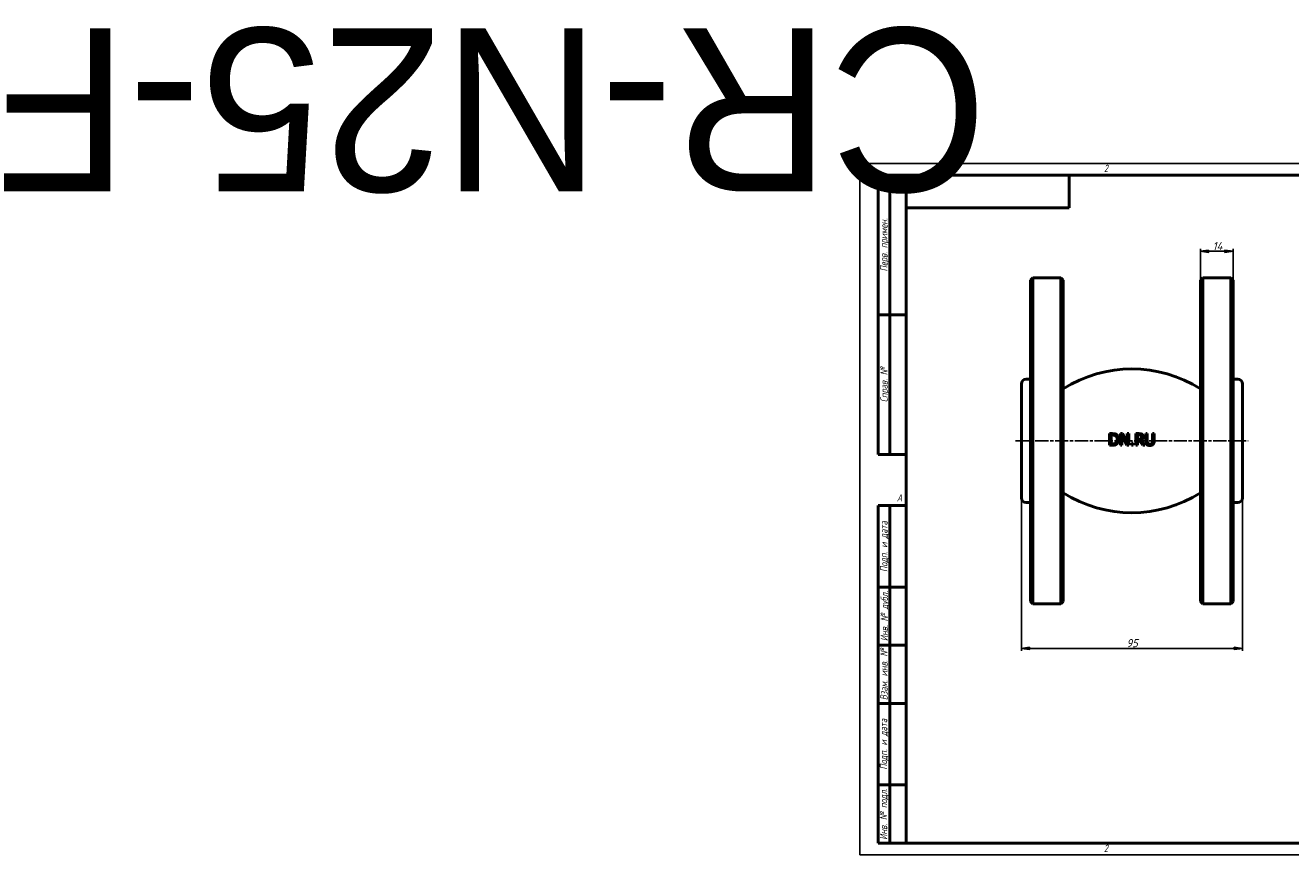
# Model space of a CAD drawing. Header units: millimetres. Extents: x -359 to 2393, y -69 to 356.
# Tile 1 of 4: x -359 to 185, y 0 to 356. Entities that reach past the tile are written whole.
import ezdxf
from ezdxf.enums import TextEntityAlignment as Align

# ---------------------------------------------------------------- set-up
doc = ezdxf.new("R2018")
doc.units = ezdxf.units.MM
doc.linetypes.add('CHAIN', pattern=[0.7087, 0.4724, -0.0591, 0.1181, -0.0591])
for name, color, linetype, lineweight in [('Видимый контур (ГОСТ)', 7, 'Continuous', 50), ('Кромка (ГОСТ)', 7, 'Continuous', 50), ('Обозначение (ГОСТ)', 7, 'Continuous', 25), ('Осевая линия (ГОСТ)', 7, 'Continuous', 25), ('Размер (ГОСТ)', 7, 'Continuous', 25), ('Эскизная геометрия (ГОСТ)', 7, 'Continuous', 50)]:
    doc.layers.add(name, color=color, linetype=linetype, lineweight=lineweight)
doc.styles.add('Альтернативный текст (ГОСТ)', font='arial.ttf', dxfattribs={"width": 0.8})
doc.styles.add('Обычный текст (ГОСТ)', font='GOST Common Italic.ttf')
doc.dimstyles.new('Обычный (ГОСТ)', dxfattribs={"dimtxt": 3.5, "dimasz": 3.5, "dimexe": 1, "dimexo": 0, "dimgap": 0.5, "dimtad": 1, "dimrnd": 1e-08, "dimtxsty": 'Обычный текст (ГОСТ)', "dimblk": 'Filled-1', "dimcen": 0.09, "dimdle": 15, "dimclrd": 256, "dimclre": 256, "dimclrt": 256, "dimazin": 2, "dimtfac": 0.714286, "dimtdec": 3, "dimtmove": 0, "dimatfit": 3, "dimfxl": 1, "dimtolj": 1, "dimlwd": 25, "dimlwe": 25, "dimarcsym": 0})

# ---------------------------------------------------------------- blocks, each defined once
blk = doc.blocks.new('Рамки ГОСТ - Рамка')
at = {"layer": 'Кромка (ГОСТ)', "lineweight": 25}
for p, q in [((0, 0), (0, 297)), ((0, 297), (420, 297)), ((420, 297), (420, 0)), ((420, 0), (0, 0))]:
    blk.add_line(p, q, dxfattribs=at)
at = {"layer": 'Кромка (ГОСТ)'}
for p, q in [((210, 292), (210, 297)), ((415, 292), (20, 292)), ((20, 292), (20, 5)), ((415, 5), (415, 292)), ((20, 5), (415, 5)), ((210, 5), (210, 0))]:
    blk.add_line(p, q, dxfattribs=at)
at = {"layer": 'Кромка (ГОСТ)', "char_height": 3.17, "attachment_point": 1, "style": 'Альтернативный текст (ГОСТ)'}
for s, insert, width in [('\\fGOST Common|b0|i1;{\\H3.1700;2}', (105, 296.5), 5.2328), ('\\fGOST Common|b0|i1;{\\H3.1700;1}', (315.02, 296.44), 5.2327), ('\\fGOST Common|b0|i1;{\\H3.1700;A}', (16, 155), 5.1335), ('\\fGOST Common|b0|i1;{\\H3.1700;A}', (416, 148.5), 5.0704), ('\\fGOST Common|b0|i1;{\\H3.1700;2}', (104.99, 4.3), 5.2328), ('\\fGOST Common|b0|i1;{\\H3.1700;1}', (315, 4.14), 6.6287), ('\\fGOST Common|b0|i1;{\\H3.1700;Формат А3}', (370, 4.39), 25.2103)]:
    blk.add_mtext(s, dxfattribs=dict(at, insert=insert, width=width))
blk = doc.blocks.new('ГОСТ - Доп. графы 1')
at = {"layer": 'Эскизная геометрия (ГОСТ)'}
for p, q in [((-12, 0), (-12, 145)), ((-12, 145), (0, 145)), ((-7, 145), (-7, 0)), ((-12, 110), (-7, 110)), ((-7, 110), (0, 110)), ((-12, 85), (-7, 85)), ((-7, 85), (0, 85)), ((-12, 60), (-7, 60)), ((-7, 60), (0, 60)), ((-12, 25), (-7, 25)), ((-7, 25), (0, 25)), ((0, 0), (-12, 0))]:
    blk.add_line(p, q, dxfattribs=at)
at = {"layer": 'Обозначение (ГОСТ)', "char_height": 3.17, "attachment_point": 5, "rotation": 90, "style": 'Альтернативный текст (ГОСТ)'}
for s, insert, width in [('\\fGOST Common|b0|i1;{\\H3.1700;Подп. и дата}', (-9.37, 127.41), 34.7679), ('\\fGOST Common|b0|i1;{\\H3.1700;Инв. № дубл.}', (-8.95, 97.55), 24.8438), ('\\fGOST Common|b0|i1;{\\H3.1700;Взам. инв. №}', (-9.58, 72.53), 24.8669), ('\\fGOST Common|b0|i1;{\\H3.1700;Подп. и дата}', (-9.5, 42.47), 35.1486), ('\\fGOST Common|b0|i1;{\\H3.1700;Инв. № подл.}', (-9.5, 12.41), 24.9618)]:
    blk.add_mtext(s, dxfattribs=dict(at, insert=insert, width=width))
at = {"layer": 'Обозначение (ГОСТ)', "lineweight": 30, "flags": 17}
for tag, p in [('Подп._и_дата_2', (-3.53, 127.51)), ('Инв._номер_дубликата', (-3.41, 97.47)), ('Взамен_инв._номера', (-3.46, 72.53)), ('Подп._и_дата_1', (-3.42, 42.35)), ('ИНВЕНТАРНЫЙ_НОМЕР', (-3.33, 12.68))]:
    blk.add_attdef(tag, text='', height=3.17, rotation=90, dxfattribs=at).set_placement(p, align=Align.MIDDLE_CENTER)
blk = doc.blocks.new('ГОСТ - Доп. графы 2')
at = {"layer": 'Эскизная геометрия (ГОСТ)'}
for p, q in [((-12, 0), (-12, 120)), ((-12, 120), (0, 120)), ((-7, 0), (-7, 120)), ((-12, 60), (0, 60)), ((0, 0), (-12, 0))]:
    blk.add_line(p, q, dxfattribs=at)
at = {"layer": 'Обозначение (ГОСТ)', "char_height": 3.17, "attachment_point": 5, "rotation": 90, "style": 'Альтернативный текст (ГОСТ)'}
for s, insert, width in [('\\fGOST Common|b0|i1;{\\H3.1700;Перв. примен.}', (-9.19, 90.05), 60.0143), ('\\fGOST Common|b0|i1;{\\H3.1700;Справ. №}', (-9.1, 30), 59.9357)]:
    blk.add_mtext(s, dxfattribs=dict(at, insert=insert, width=width))
at = {"layer": 'Обозначение (ГОСТ)', "lineweight": 30, "flags": 17}
for tag, p in [('Первичная_применяемость', (-3.65, 90.03)), ('Справочный_номер', (-3.55, 30.02))]:
    blk.add_attdef(tag, text='', height=3.17, rotation=90, dxfattribs=at).set_placement(p, align=Align.MIDDLE_CENTER)
blk = doc.blocks.new('ГОСТ - Доп. графы 3')
at = {"layer": 'Эскизная геометрия (ГОСТ)'}
for p, q in [((0, 0), (70, 0)), ((70, 0), (70, -14)), ((70, -14), (0, -14))]:
    blk.add_line(p, q, dxfattribs=at)
at = {"layer": 'Обозначение (ГОСТ)', "lineweight": 30}
blk.add_attdef('ОБОЗНАЧЕНИЕ', text='', height=5, rotation=180, dxfattribs=at).set_placement((34.94, -6.97), align=Align.MIDDLE_CENTER)
blk = doc.blocks.new('Filled-1')
at = {"color": 0}
for p, q in [((0, 0), (-1, 0.14)), ((-1, 0.14), (-1, -0.14)), ((-1, 0), (0, 0)), ((-1, -0.14), (0, 0))]:
    blk.add_line(p, q, dxfattribs=at)
at = {"color": 0, "flags": 128}
blk.add_lwpolyline([(-1, -0.14), (0, 0), (-1, 0.14), (-1, -0.14)], dxfattribs=at)
at = {"color": 0}
blk.add_solid([(-1, -0.14), (0, 0), (-1, 0.14), (-1, -0.14)], dxfattribs=at)
blk = doc.blocks.new('*D9')
at = {"layer": 'Defpoints', "color": 0, "linetype": 'Continuous', "transparency": 16777216}
for p in [(69.49, 153.33), (164.49, 153.33), (164.49, 88.65)]:
    blk.add_point(p, dxfattribs=at)
at = {"layer": 'Размер (ГОСТ)', "linetype": 'Continuous', "lineweight": 25, "transparency": 16777216}
for p, q in [((69.49, 153.33), (69.49, 87.65)), ((164.49, 153.33), (164.49, 87.65)), ((72.99, 88.65), (160.99, 88.65))]:
    blk.add_line(p, q, dxfattribs=at)
at = {"layer": 'Размер (ГОСТ)', "linetype": 'Continuous', "lineweight": 25, "transparency": 16777216, "xscale": 3.5, "yscale": 3.5, "zscale": 3.5, "rotation": 180}
blk.add_blockref('Filled-1', (69.49, 88.65), dxfattribs=at)
at = {"layer": 'Размер (ГОСТ)', "linetype": 'Continuous', "lineweight": 25, "transparency": 16777216, "xscale": 3.5, "yscale": 3.5, "zscale": 3.5}
blk.add_blockref('Filled-1', (164.49, 88.65), dxfattribs=at)
at = {"layer": 'Размер (ГОСТ)', "linetype": 'Continuous', "lineweight": 25, "transparency": 16777216, "insert": (114.67, 92.65), "char_height": 3.5, "attachment_point": 1, "style": 'Обычный текст (ГОСТ)'}
blk.add_mtext('\\A1;95', dxfattribs=at)
blk = doc.blocks.new('*D10')
at = {"layer": 'Defpoints', "color": 0, "linetype": 'Continuous', "transparency": 16777216}
for p in [(160.49, 259.33), (146.49, 246.83), (160.49, 246.83)]:
    blk.add_point(p, dxfattribs=at)
at = {"layer": 'Размер (ГОСТ)', "linetype": 'Continuous', "lineweight": 25, "transparency": 16777216}
for p, q in [((146.49, 246.83), (146.49, 260.33)), ((149.99, 259.33), (156.99, 259.33)), ((160.49, 246.83), (160.49, 260.33))]:
    blk.add_line(p, q, dxfattribs=at)
at = {"layer": 'Размер (ГОСТ)', "linetype": 'Continuous', "lineweight": 25, "transparency": 16777216, "xscale": 3.5, "yscale": 3.5, "zscale": 3.5, "rotation": 180}
blk.add_blockref('Filled-1', (146.49, 259.33), dxfattribs=at)
at = {"layer": 'Размер (ГОСТ)', "linetype": 'Continuous', "lineweight": 25, "transparency": 16777216, "xscale": 3.5, "yscale": 3.5, "zscale": 3.5}
blk.add_blockref('Filled-1', (160.49, 259.33), dxfattribs=at)
at = {"layer": 'Размер (ГОСТ)', "linetype": 'Continuous', "lineweight": 25, "transparency": 16777216, "insert": (151.74, 263.33), "char_height": 3.5, "attachment_point": 1, "style": 'Обычный текст (ГОСТ)'}
blk.add_mtext('\\A1;14', dxfattribs=at)

msp = doc.modelspace()

# ---------------------------------------------------------------- linework, layer by layer
at = {"layer": 'Видимый контур (ГОСТ)'}
for p, q in [((73.492, 246.833), (74.492, 247.833)), ((73.492, 108.833), (73.492, 246.833)), ((74.492, 247.833), (74.492, 107.833)), ((74.492, 247.833), (86.492, 247.833)), ((86.492, 107.833), (86.492, 247.833)), ((87.492, 246.833), (86.492, 247.833)), ((87.492, 246.833), (87.492, 108.833)), ((146.492, 246.833), (147.492, 247.833)), ((146.492, 108.833), (146.492, 246.833)), ((147.492, 247.833), (147.492, 107.833)), ((147.492, 247.833), (159.492, 247.833)), ((159.492, 107.833), (159.492, 247.833)), ((160.492, 246.833), (159.492, 247.833)), ((160.492, 246.833), (160.492, 108.833)), ((69.492, 153.333), (69.492, 202.333)), ((71.492, 204.333), (73.492, 204.333)), ((160.492, 204.333), (162.492, 204.333)), ((164.492, 202.333), (164.492, 153.333)), ((107.399, 175.946), (107.399, 180.946)), ((108.063, 180.37), (108.57, 180.37)), ((108.063, 180.37), (108.063, 176.521)), ((112.063, 175.946), (112.063, 180.946)), ((112.683, 180.257), (112.683, 175.946)), ((112.683, 180.257), (114.895, 175.946)), ((115.021, 176.987), (113.007, 180.946)), ((115.64, 180.946), (115.021, 180.946)), ((115.021, 176.987), (115.021, 180.946)), ((115.64, 180.946), (115.64, 175.946)), ((118.736, 175.946), (118.736, 180.946)), ((119.401, 180.37), (119.401, 178.49)), ((119.401, 180.37), (120.061, 180.37)), ((123.606, 180.946), (122.942, 180.946)), ((122.942, 177.826), (122.942, 180.946)), ((123.606, 180.946), (123.606, 177.826)), ((126.56, 180.946), (125.896, 180.946)), ((125.896, 177.809), (125.896, 180.946)), ((126.56, 180.946), (126.56, 177.826)), ((108.57, 176.521), (108.063, 176.521)), ((112.063, 175.946), (112.683, 175.946)), ((114.895, 175.946), (115.64, 175.946)), ((117.585, 176.902), (116.783, 176.902)), ((116.783, 175.946), (116.783, 176.902)), ((116.783, 175.946), (117.585, 175.946)), ((117.585, 176.902), (117.585, 175.946)), ((118.736, 175.946), (119.401, 175.946)), ((119.984, 178.49), (119.401, 178.49)), ((119.401, 177.935), (119.401, 175.946)), ((119.401, 177.935), (120.162, 177.935)), ((120.162, 177.935), (121.743, 175.946)), ((122.606, 175.946), (120.827, 178.121)), ((121.743, 175.946), (122.606, 175.946)), ((71.492, 151.333), (73.492, 151.333)), ((160.492, 151.333), (162.492, 151.333)), ((73.492, 108.833), (74.492, 107.833)), ((87.492, 108.833), (86.492, 107.833)), ((146.492, 108.833), (147.492, 107.833)), ((160.492, 108.833), (159.492, 107.833)), ((74.492, 107.833), (86.492, 107.833)), ((147.492, 107.833), (159.492, 107.833))]:
    msp.add_line(p, q, dxfattribs=at)
for centre, radius, start, end in [((116.992, 153.713), 55, 57.56356, 122.43644), ((71.492, 202.333), 2, 90, 180), ((162.492, 202.333), 2, 0, 90), ((71.492, 153.333), 2, 180, 270), ((116.992, 201.954), 55, 237.56356, 302.43644), ((162.492, 153.333), 2, 270, 0)]:
    msp.add_arc(centre, radius, start, end, dxfattribs=at)
for centre, major_axis, ratio, start_param, end_param in [((116.99, 180.944), (-55.209, 0), 0.0000198, 4.86609, 4.8869945), ((116.992, 180.945), (-55.222, 0), 0.0000151, 4.7846106, 4.8017628), ((116.992, 180.944), (-55.225, 0), 0.0000256, 4.6574443, 4.6807983), ((116.991, 175.946), (55.393, 0), 0.0000108, 4.5383478, 4.559403)]:
    msp.add_ellipse(centre, major_axis=major_axis, ratio=ratio, start_param=start_param, end_param=end_param, dxfattribs=at)
for points, knots in [([(110.328, 180.549), (110.159, 180.66), (109.971, 180.741), (109.559, 180.87), (109.225, 180.946), (108.538, 180.946)], [0, 0, 0, 0, 0.06141296, 0.06141296, 0.13089149, 0.13089149, 0.13089149, 0.13089149]), ([(108.57, 180.37), (109.024, 180.37), (109.278, 180.316), (109.597, 180.221), (109.748, 180.155), (109.891, 180.07)], [-0.10104088, -0.10104088, -0.10104088, -0.10104088, -0.05038239, -0.05038239, 0, 0, 0, 0]), ([(109.891, 180.07), (110.023, 179.989), (110.14, 179.891), (110.343, 179.653), (110.423, 179.518), (110.542, 179.237), (110.582, 179.094), (110.637, 178.784), (110.649, 178.616), (110.649, 178.45)], [-0.18881117, -0.18881117, -0.18881117, -0.18881117, -0.14194103, -0.14194103, -0.09452902, -0.09452902, -0.04996378, -0.04996378, 0, 0, 0, 0]), ([(111.341, 178.442), (111.341, 178.685), (111.319, 178.931), (111.204, 179.431), (111.117, 179.628), (110.949, 179.934), (110.848, 180.077), (110.609, 180.338), (110.475, 180.451), (110.328, 180.549)], [0, 0, 0, 0, 0.07317403, 0.07317403, 0.15424961, 0.15424961, 0.23829635, 0.23829635, 0.32210022, 0.32210022, 0.32210022, 0.32210022]), ([(121.297, 180.682), (121.17, 180.764), (121.034, 180.828), (120.822, 180.886), (120.585, 180.946), (120.025, 180.946)], [0, 0, 0, 0, 0.045397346, 0.045397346, 0.066012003, 0.066012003, 0.066012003, 0.066012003]), ([(120.061, 180.37), (120.189, 180.37), (120.328, 180.364), (120.529, 180.333), (120.601, 180.316), (120.736, 180.268), (120.798, 180.238), (120.855, 180.2)], [-0.082292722, -0.082292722, -0.082292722, -0.082292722, -0.043283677, -0.043283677, -0.020583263, -0.020583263, 0, 0, 0, 0]), ([(120.827, 178.121), (120.957, 178.17), (121.081, 178.231), (121.307, 178.38), (121.407, 178.465), (121.652, 178.735), (121.729, 178.899), (121.838, 179.2), (121.864, 179.394), (121.864, 179.588)], [0, 0, 0, 0, 0.04168814, 0.04168814, 0.08136022, 0.08136022, 0.15144361, 0.15144361, 0.26045225, 0.26045225, 0.26045225, 0.26045225]), ([(120.855, 180.2), (120.911, 180.162), (120.962, 180.117), (121.005, 180.065), (121.024, 180.042), (121.04, 180.02), (121.053, 179.998), (121.066, 179.978), (121.077, 179.958), (121.087, 179.939), (121.089, 179.933), (121.092, 179.928), (121.094, 179.922), (121.098, 179.913), (121.102, 179.904), (121.106, 179.896), (121.14, 179.814), (121.158, 179.728), (121.167, 179.641), (121.17, 179.606), (121.171, 179.571), (121.171, 179.536)], [-0.066945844, -0.066945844, -0.066945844, -0.066945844, -0.053080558, -0.053080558, -0.053080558, -0.047123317, -0.047123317, -0.047123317, -0.041452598, -0.041452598, -0.041452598, -0.03983864, -0.03983864, -0.03983864, -0.037048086, -0.037048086, -0.037048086, -0.010565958, -0.010565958, -0.010565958, 0, 0, 0, 0]), ([(121.171, 179.536), (121.171, 179.442), (121.165, 179.347), (121.148, 179.255), (121.136, 179.19), (121.12, 179.133), (121.102, 179.082), (121.094, 179.059), (121.086, 179.038), (121.077, 179.018), (121.032, 178.916), (120.969, 178.826), (120.888, 178.749)], [-0.077010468, -0.077010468, -0.077010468, -0.077010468, -0.055382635, -0.055382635, -0.055382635, -0.040226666, -0.040226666, -0.040226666, -0.033613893, -0.033613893, -0.033613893, 0, 0, 0, 0]), ([(121.864, 179.588), (121.864, 179.711), (121.853, 179.836), (121.825, 179.956), (121.815, 179.998), (121.803, 180.036), (121.792, 180.07), (121.778, 180.111), (121.763, 180.145), (121.75, 180.174), (121.74, 180.194), (121.731, 180.212), (121.723, 180.227), (121.719, 180.234), (121.716, 180.241), (121.712, 180.247), (121.71, 180.25), (121.708, 180.254), (121.706, 180.257), (121.622, 180.401), (121.512, 180.524), (121.379, 180.625), (121.352, 180.645), (121.325, 180.664), (121.297, 180.682)], [-0.092579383, -0.092579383, -0.092579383, -0.092579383, -0.078314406, -0.078314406, -0.078314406, -0.073263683, -0.073263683, -0.073263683, -0.067320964, -0.067320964, -0.067320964, -0.063268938, -0.063268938, -0.063268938, -0.061378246, -0.061378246, -0.061378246, -0.060266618, -0.060266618, -0.060266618, -0.009979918, -0.009979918, -0.009979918, 0, 0, 0, 0]), ([(108.55, 175.946), (108.793, 175.946), (109.054, 175.955), (109.524, 176.014), (109.681, 176.054), (109.997, 176.165), (110.163, 176.248), (110.32, 176.347)], [0, 0, 0, 0, 0.07379005, 0.07379005, 0.14349685, 0.14349685, 0.23054971, 0.23054971, 0.23054971, 0.23054971]), ([(109.952, 176.853), (109.834, 176.77), (109.707, 176.705), (109.498, 176.629), (109.363, 176.586), (108.949, 176.53), (108.757, 176.521), (108.57, 176.521)], [-0.25444637, -0.25444637, -0.25444637, -0.25444637, -0.12650873, -0.12650873, -0.05677786, -0.05677786, 0, 0, 0, 0]), ([(110.649, 178.45), (110.649, 178.201), (110.625, 177.942), (110.521, 177.579), (110.455, 177.397), (110.222, 177.071), (110.097, 176.951), (109.952, 176.853)], [-0.25090122, -0.25090122, -0.25090122, -0.25090122, -0.12066592, -0.12066592, -0.05304442, -0.05304442, 0, 0, 0, 0]), ([(110.32, 176.347), (110.509, 176.471), (110.672, 176.624), (110.957, 176.99), (111.077, 177.206), (111.288, 177.754), (111.341, 178.094), (111.341, 178.442)], [0, 0, 0, 0, 0.06832896, 0.06832896, 0.13983838, 0.13983838, 0.24336053, 0.24336053, 0.24336053, 0.24336053]), ([(120.888, 178.749), (120.835, 178.697), (120.777, 178.653), (120.712, 178.618), (120.689, 178.606), (120.667, 178.596), (120.647, 178.587), (120.614, 178.573), (120.584, 178.563), (120.559, 178.556), (120.545, 178.552), (120.533, 178.548), (120.522, 178.546), (120.514, 178.544), (120.507, 178.542), (120.501, 178.541), (120.401, 178.519), (120.298, 178.505), (120.194, 178.497), (120.124, 178.492), (120.054, 178.49), (119.984, 178.49)], [-0.06950679, -0.06950679, -0.06950679, -0.06950679, -0.06216563, -0.06216563, -0.06216563, -0.059620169, -0.059620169, -0.059620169, -0.055615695, -0.055615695, -0.055615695, -0.053417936, -0.053417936, -0.053417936, -0.051611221, -0.051611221, -0.051611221, -0.020904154, -0.020904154, -0.020904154, 0, 0, 0, 0]), ([(122.942, 177.826), (122.942, 177.536), (122.963, 177.145), (123.121, 176.723), (123.167, 176.63), (123.281, 176.455), (123.346, 176.375), (123.42, 176.302)], [0, 0, 0, 0, 0.08679869, 0.08679869, 0.11295821, 0.11295821, 0.13907023, 0.13907023, 0.13907023, 0.13907023]), ([(123.42, 176.302), (123.556, 176.166), (123.714, 176.063), (124.063, 175.918), (124.329, 175.84), (124.749, 175.84)], [0, 0, 0, 0, 0.05811283, 0.05811283, 0.11452642, 0.11452642, 0.11452642, 0.11452642]), ([(123.821, 176.817), (123.745, 176.932), (123.693, 177.058), (123.631, 177.326), (123.606, 177.53), (123.606, 177.826)], [0, 0, 0, 0, 0.041595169, 0.041595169, 0.082743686, 0.082743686, 0.082743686, 0.082743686]), ([(124.749, 176.408), (124.638, 176.408), (124.525, 176.416), (124.416, 176.438), (124.409, 176.44), (124.403, 176.441), (124.396, 176.443), (124.36, 176.451), (124.323, 176.46), (124.288, 176.472), (124.253, 176.483), (124.219, 176.496), (124.186, 176.511), (124.161, 176.522), (124.136, 176.534), (124.112, 176.548), (124.017, 176.601), (123.935, 176.669), (123.866, 176.754), (123.85, 176.775), (123.835, 176.795), (123.821, 176.817)], [-0.10702273, -0.10702273, -0.10702273, -0.10702273, -0.07348375, -0.07348375, -0.07348375, -0.07151947, -0.07151947, -0.07151947, -0.06012088, -0.06012088, -0.06012088, -0.04904864, -0.04904864, -0.04904864, -0.04072605, -0.04072605, -0.04072605, -0.00774323, -0.00774323, -0.00774323, 0, 0, 0, 0]), ([(125.681, 176.817), (125.643, 176.759), (125.598, 176.707), (125.492, 176.613), (125.433, 176.574), (125.29, 176.501), (125.193, 176.465), (124.973, 176.417), (124.861, 176.408), (124.749, 176.408)], [0, 0, 0, 0, 0.02090108, 0.02090108, 0.042413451, 0.042413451, 0.069478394, 0.069478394, 0.096112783, 0.096112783, 0.096112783, 0.096112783]), ([(124.749, 175.84), (124.966, 175.84), (125.196, 175.859), (125.488, 175.938), (125.623, 175.981), (125.886, 176.132), (125.989, 176.21), (126.082, 176.302)], [0, 0, 0, 0, 0.06581071, 0.06581071, 0.09142352, 0.09142352, 0.11082716, 0.11082716, 0.11082716, 0.11082716]), ([(125.896, 177.809), (125.896, 177.664), (125.889, 177.51), (125.853, 177.227), (125.83, 177.139), (125.776, 176.982), (125.734, 176.897), (125.681, 176.817)], [0, 0, 0, 0, 0.04358961, 0.04358961, 0.08548583, 0.08548583, 0.14256443, 0.14256443, 0.14256443, 0.14256443]), ([(126.082, 176.302), (126.153, 176.369), (126.215, 176.443), (126.324, 176.606), (126.369, 176.693), (126.54, 177.123), (126.56, 177.545), (126.56, 177.826)], [0, 0, 0, 0, 0.02933559, 0.02933559, 0.05884432, 0.05884432, 0.16816305, 0.16816305, 0.16816305, 0.16816305])]:
    msp.add_open_spline(points, degree=3, knots=knots, dxfattribs=at)
at = {"layer": 'Осевая линия (ГОСТ)', "linetype": 'CHAIN', "ltscale": 11.993792}
msp.add_line((66.992, 177.833), (166.992, 177.833), dxfattribs=at)

# ---------------------------------------------------------------- block references
ref = msp.add_blockref('ГОСТ - Доп. графы 3', (20, 292))
lines = msp.add_mtext('CR-N25-F', dxfattribs={"layer": 'Обозначение (ГОСТ)', "insert": (54.942, 285.032), "char_height": 70.1248, "attachment_point": 1, "rotation": 180})
ref.add_attrib('ОБОЗНАЧЕНИЕ', '', (54.942, 285.032)).embed_mtext(lines)
for name, p in [('Рамки ГОСТ - Рамка', (0, 0)), ('ГОСТ - Доп. графы 2', (20, 172)), ('ГОСТ - Доп. графы 1', (20, 5))]:
    msp.add_blockref(name, p)

# ---------------------------------------------------------------- dimensions: what is measured, and where the dimension line sits
at = {"layer": 'Размер (ГОСТ)', "linetype": 'Continuous', "lineweight": 25}
for base, p1, p2, picture, middle in [((160.492, 259.333), (146.492, 246.833), (160.492, 246.833), '*D10', (153.492, 259.333)), ((164.492, 88.646), (69.492, 153.333), (164.492, 153.333), '*D9', (116.992, 88.646))]:
    dim = msp.add_linear_dim(base=base, p1=p1, p2=p2, angle=180, dimstyle='Обычный (ГОСТ)', override={"dimgap": 0.5, "dimdec": 2, "dimtol": 0, "dimlim": 0, "dimtp": 0, "dimtm": 0, "dimtdec": 3, "dimtofl": 0, "dimatfit": 1}, dxfattribs=at)
    dim.commit()
    dim.dimension.update_dxf_attribs({"geometry": picture, "text_midpoint": middle, "dimtype": 160})

doc.saveas('drawing.dxf')
